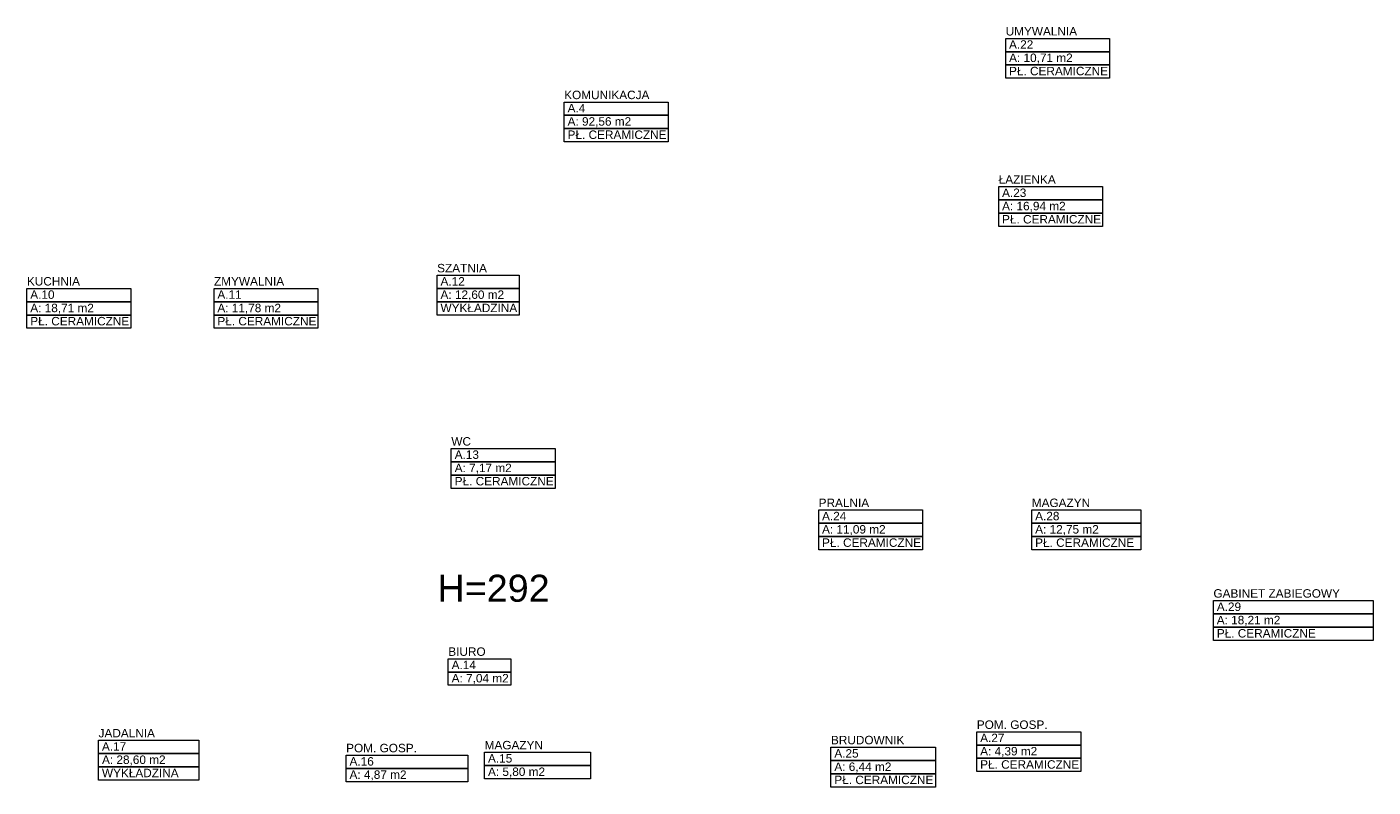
# Model space of a CAD drawing. Header units: millimetres. Extents: x 12683 to 90307, y 30842 to 62253.
# Tile 10 of 152: x 12708 to 14701, y 41980 to 43105. Entities that reach past the tile are written whole.
import ezdxf
from ezdxf.enums import TextEntityAlignment as Align

# ---------------------------------------------------------------- set-up
doc = ezdxf.new("R2010")
doc.units = ezdxf.units.MM
doc.header["$LTSCALE"] = 0.6
doc.layers.add('zzz_podklady_opisy', color=252, linetype='Continuous', lineweight=15)
doc.layers.add('zzzz_mapa', color=252, linetype='Continuous', lineweight=15)
doc.styles.add('GENERATED_STYLE_1', font='ARIAL.TTF')

# ---------------------------------------------------------------- blocks, each defined once
blk = doc.blocks.new('KOMUNIKACJA_A.4_3_2', base_point=(196542, -25096))
at = {"layer": 'zzzz_mapa', "linetype": 'Continuous'}
for p, q in [((195773, -24899), (197310, -24899)), ((195773, -25096), (195773, -24899)), ((197310, -24899), (197310, -25096)), ((197310, -25096), (195773, -25096)), ((195773, -25096), (197310, -25096)), ((195773, -25292), (195773, -25096)), ((197310, -25096), (197310, -25292)), ((197310, -25292), (195773, -25292)), ((195773, -25292), (197310, -25292)), ((195773, -25489), (195773, -25292)), ((197310, -25292), (197310, -25489)), ((197310, -25489), (195773, -25489))]:
    blk.add_line(p, q, dxfattribs=at)
at = {"linetype": 'Continuous', "flags": 1}
for tag in ['ROOM_AREA', 'ROOM_PERIM', 'ROOM_WALLS_SURF', 'ROOM_DOORS_SURF', 'ROOM_WINDS_SURF', 'ROOM_BASELEV', 'ROOM_HEIGHT', 'ROOM_NET_AREA', 'ROOM_REDUCED_AREA', 'ROOM_CALC_AREA', 'ROOM_VOLUME']:
    blk.add_attdef(tag, text='', height=2000, dxfattribs=at).set_placement((196542, -26129), align=Align.BOTTOM_LEFT)
at = {"layer": 'zzzz_mapa', "linetype": 'Continuous', "insert": (195823, -25124), "char_height": 125, "attachment_point": 1, "style": 'GENERATED_STYLE_1'}
blk.add_mtext('{A: 92,56 m2}', dxfattribs=at)
at = {"layer": 'zzzz_mapa', "style": 'GENERATED_STYLE_1'}
for tag, p in [('ROOM_NAME', (195773, -24893)), ('ROOM_NUMBER', (195823, -25090)), ('basec', (195823, -25483))]:
    blk.add_attdef(tag, text='', height=125, dxfattribs=at).set_placement(p, align=Align.BOTTOM_LEFT)
blk = doc.blocks.new('KUCHNIA _A.10_15_2', base_point=(188588, -27854))
at = {"layer": 'zzzz_mapa', "linetype": 'Continuous'}
for p, q in [((187819, -27658), (189357, -27658)), ((187819, -27854), (187819, -27658)), ((189357, -27658), (189357, -27854)), ((189357, -27854), (187819, -27854)), ((187819, -27854), (189357, -27854)), ((187819, -28051), (187819, -27854)), ((189357, -27854), (189357, -28051)), ((189357, -28051), (187819, -28051)), ((187819, -28051), (189357, -28051)), ((187819, -28247), (187819, -28051)), ((189357, -28051), (189357, -28247)), ((189357, -28247), (187819, -28247))]:
    blk.add_line(p, q, dxfattribs=at)
at = {"linetype": 'Continuous', "flags": 1}
for tag in ['ROOM_AREA', 'ROOM_PERIM', 'ROOM_WALLS_SURF', 'ROOM_DOORS_SURF', 'ROOM_WINDS_SURF', 'ROOM_BASELEV', 'ROOM_HEIGHT', 'ROOM_NET_AREA', 'ROOM_REDUCED_AREA', 'ROOM_CALC_AREA', 'ROOM_VOLUME']:
    blk.add_attdef(tag, text='', height=2000, dxfattribs=at).set_placement((188588, -28887), align=Align.BOTTOM_LEFT)
at = {"layer": 'zzzz_mapa', "linetype": 'Continuous', "insert": (187869, -27883), "char_height": 125, "attachment_point": 1, "style": 'GENERATED_STYLE_1'}
blk.add_mtext('{A: 18,71 m2}', dxfattribs=at)
at = {"layer": 'zzzz_mapa', "style": 'GENERATED_STYLE_1'}
for tag, p in [('ROOM_NAME', (187819, -27652)), ('ROOM_NUMBER', (187869, -27848)), ('basec', (187869, -28241))]:
    blk.add_attdef(tag, text='', height=125, dxfattribs=at).set_placement(p, align=Align.BOTTOM_LEFT)
blk = doc.blocks.new('ZMYWALNIA _A.11_16_2', base_point=(191358, -27854))
at = {"layer": 'zzzz_mapa', "linetype": 'Continuous'}
for p, q in [((190589, -27658), (192126, -27658)), ((190589, -27854), (190589, -27658)), ((192126, -27658), (192126, -27854)), ((192126, -27854), (190589, -27854)), ((190589, -27854), (192126, -27854)), ((190589, -28051), (190589, -27854)), ((192126, -27854), (192126, -28051)), ((192126, -28051), (190589, -28051)), ((190589, -28051), (192126, -28051)), ((190589, -28247), (190589, -28051)), ((192126, -28051), (192126, -28247)), ((192126, -28247), (190589, -28247))]:
    blk.add_line(p, q, dxfattribs=at)
at = {"linetype": 'Continuous', "flags": 1}
for tag in ['ROOM_AREA', 'ROOM_PERIM', 'ROOM_WALLS_SURF', 'ROOM_DOORS_SURF', 'ROOM_WINDS_SURF', 'ROOM_BASELEV', 'ROOM_HEIGHT', 'ROOM_NET_AREA', 'ROOM_REDUCED_AREA', 'ROOM_CALC_AREA', 'ROOM_VOLUME']:
    blk.add_attdef(tag, text='', height=2000, dxfattribs=at).set_placement((191358, -28887), align=Align.BOTTOM_LEFT)
at = {"layer": 'zzzz_mapa', "linetype": 'Continuous', "insert": (190639, -27883), "char_height": 125, "attachment_point": 1, "style": 'GENERATED_STYLE_1'}
blk.add_mtext('{A: 11,78 m2}', dxfattribs=at)
at = {"layer": 'zzzz_mapa', "style": 'GENERATED_STYLE_1'}
for tag, p in [('ROOM_NAME', (190589, -27652)), ('ROOM_NUMBER', (190639, -27848)), ('basec', (190639, -28241))]:
    blk.add_attdef(tag, text='', height=125, dxfattribs=at).set_placement(p, align=Align.BOTTOM_LEFT)
blk = doc.blocks.new('SZATNIA _A.12_17_2', base_point=(194499, -27659))
at = {"layer": 'zzzz_mapa', "linetype": 'Continuous'}
for p, q in [((193892, -27462), (195106, -27462)), ((193892, -27659), (193892, -27462)), ((195106, -27462), (195106, -27659)), ((195106, -27659), (193892, -27659)), ((193892, -27659), (195106, -27659)), ((193892, -27855), (193892, -27659)), ((195106, -27659), (195106, -27855)), ((195106, -27855), (193892, -27855)), ((193892, -27855), (195106, -27855)), ((193892, -28052), (193892, -27855)), ((195106, -27855), (195106, -28052)), ((195106, -28052), (193892, -28052))]:
    blk.add_line(p, q, dxfattribs=at)
at = {"linetype": 'Continuous', "flags": 1}
for tag in ['ROOM_AREA', 'ROOM_PERIM', 'ROOM_WALLS_SURF', 'ROOM_DOORS_SURF', 'ROOM_WINDS_SURF', 'ROOM_BASELEV', 'ROOM_HEIGHT', 'ROOM_NET_AREA', 'ROOM_REDUCED_AREA', 'ROOM_CALC_AREA', 'ROOM_VOLUME']:
    blk.add_attdef(tag, text='', height=2000, dxfattribs=at).set_placement((194499, -28692), align=Align.BOTTOM_LEFT)
at = {"layer": 'zzzz_mapa', "linetype": 'Continuous', "insert": (193942, -27687), "char_height": 125, "attachment_point": 1, "style": 'GENERATED_STYLE_1'}
blk.add_mtext('{A: 12,60 m2}', dxfattribs=at)
at = {"layer": 'zzzz_mapa', "style": 'GENERATED_STYLE_1'}
for tag, p in [('ROOM_NAME', (193892, -27456)), ('ROOM_NUMBER', (193942, -27653)), ('basec', (193942, -28046))]:
    blk.add_attdef(tag, text='', height=125, dxfattribs=at).set_placement(p, align=Align.BOTTOM_LEFT)
blk = doc.blocks.new('WC_A.13_18_2', base_point=(194871, -30223))
at = {"layer": 'zzzz_mapa', "linetype": 'Continuous'}
for p, q in [((194102, -30026), (195640, -30026)), ((194102, -30223), (194102, -30026)), ((195640, -30026), (195640, -30223)), ((195640, -30223), (194102, -30223)), ((194102, -30223), (195640, -30223)), ((194102, -30419), (194102, -30223)), ((195640, -30223), (195640, -30419)), ((195640, -30419), (194102, -30419)), ((194102, -30419), (195640, -30419)), ((194102, -30616), (194102, -30419)), ((195640, -30419), (195640, -30616)), ((195640, -30616), (194102, -30616))]:
    blk.add_line(p, q, dxfattribs=at)
at = {"linetype": 'Continuous', "flags": 1}
for tag in ['ROOM_AREA', 'ROOM_PERIM', 'ROOM_WALLS_SURF', 'ROOM_DOORS_SURF', 'ROOM_WINDS_SURF', 'ROOM_BASELEV', 'ROOM_HEIGHT', 'ROOM_NET_AREA', 'ROOM_REDUCED_AREA', 'ROOM_CALC_AREA', 'ROOM_VOLUME']:
    blk.add_attdef(tag, text='', height=2000, dxfattribs=at).set_placement((194871, -31256), align=Align.BOTTOM_LEFT)
at = {"layer": 'zzzz_mapa', "linetype": 'Continuous', "insert": (194152, -30251), "char_height": 125, "attachment_point": 1, "style": 'GENERATED_STYLE_1'}
blk.add_mtext('{A: 7,17 m2}', dxfattribs=at)
at = {"layer": 'zzzz_mapa', "style": 'GENERATED_STYLE_1'}
for tag, p in [('ROOM_NAME', (194102, -30020)), ('ROOM_NUMBER', (194152, -30217)), ('basec', (194152, -30610))]:
    blk.add_attdef(tag, text='', height=125, dxfattribs=at).set_placement(p, align=Align.BOTTOM_LEFT)
blk = doc.blocks.new('BIURO_A.14_19_2', base_point=(194521, -33236))
at = {"layer": 'zzzz_mapa', "linetype": 'Continuous'}
for p, q in [((194057, -33138), (194985, -33138)), ((194057, -33334), (194057, -33138)), ((194985, -33138), (194985, -33334)), ((194985, -33334), (194057, -33334)), ((194057, -33334), (194985, -33334)), ((194057, -33530), (194057, -33334)), ((194985, -33334), (194985, -33530)), ((194985, -33530), (194057, -33530))]:
    blk.add_line(p, q, dxfattribs=at)
at = {"linetype": 'Continuous', "flags": 1}
for tag in ['ROOM_AREA', 'ROOM_PERIM', 'ROOM_WALLS_SURF', 'ROOM_DOORS_SURF', 'ROOM_WINDS_SURF', 'ROOM_BASELEV', 'ROOM_HEIGHT', 'ROOM_NET_AREA', 'ROOM_REDUCED_AREA', 'ROOM_CALC_AREA', 'ROOM_VOLUME']:
    blk.add_attdef(tag, text='', height=2000, dxfattribs=at).set_placement((194521, -34269), align=Align.BOTTOM_LEFT)
at = {"layer": 'zzzz_mapa', "linetype": 'Continuous', "insert": (194107, -33363), "char_height": 125, "attachment_point": 1, "style": 'GENERATED_STYLE_1'}
blk.add_mtext('{A: 7,04 m2}', dxfattribs=at)
at = {"layer": 'zzzz_mapa', "style": 'GENERATED_STYLE_1'}
for tag, p in [('ROOM_NAME', (194057, -33132)), ('ROOM_NUMBER', (194107, -33328))]:
    blk.add_attdef(tag, text='', height=125, dxfattribs=at).set_placement(p, align=Align.BOTTOM_LEFT)
blk = doc.blocks.new('MAGAZYN               _A.15_20_2', base_point=(195378, -34619))
at = {"layer": 'zzzz_mapa', "linetype": 'Continuous'}
for p, q in [((194594, -34521), (196162, -34521)), ((194594, -34718), (194594, -34521)), ((196162, -34521), (196162, -34718)), ((196162, -34718), (194594, -34718)), ((194594, -34718), (196162, -34718)), ((194594, -34914), (194594, -34718)), ((196162, -34718), (196162, -34914)), ((196162, -34914), (194594, -34914))]:
    blk.add_line(p, q, dxfattribs=at)
at = {"linetype": 'Continuous', "flags": 1}
for tag in ['ROOM_AREA', 'ROOM_PERIM', 'ROOM_WALLS_SURF', 'ROOM_DOORS_SURF', 'ROOM_WINDS_SURF', 'ROOM_BASELEV', 'ROOM_HEIGHT', 'ROOM_NET_AREA', 'ROOM_REDUCED_AREA', 'ROOM_CALC_AREA', 'ROOM_VOLUME']:
    blk.add_attdef(tag, text='', height=2000, dxfattribs=at).set_placement((195378, -35652), align=Align.BOTTOM_LEFT)
at = {"layer": 'zzzz_mapa', "linetype": 'Continuous', "insert": (194644, -34746), "char_height": 125, "attachment_point": 1, "style": 'GENERATED_STYLE_1'}
blk.add_mtext('{A: 5,80 m2}', dxfattribs=at)
at = {"layer": 'zzzz_mapa', "style": 'GENERATED_STYLE_1'}
for tag, p in [('ROOM_NAME', (194594, -34515)), ('ROOM_NUMBER', (194644, -34712))]:
    blk.add_attdef(tag, text='', height=125, dxfattribs=at).set_placement(p, align=Align.BOTTOM_LEFT)
blk = doc.blocks.new('POM. GOSP.                _A.16_21_2', base_point=(193444, -34663))
at = {"layer": 'zzzz_mapa', "linetype": 'Continuous'}
for p, q in [((192545, -34565), (194344, -34565)), ((192545, -34761), (192545, -34565)), ((194344, -34565), (194344, -34761)), ((194344, -34761), (192545, -34761)), ((192545, -34761), (194344, -34761)), ((192545, -34957), (192545, -34761)), ((194344, -34761), (194344, -34957)), ((194344, -34957), (192545, -34957))]:
    blk.add_line(p, q, dxfattribs=at)
at = {"linetype": 'Continuous', "flags": 1}
for tag in ['ROOM_AREA', 'ROOM_PERIM', 'ROOM_WALLS_SURF', 'ROOM_DOORS_SURF', 'ROOM_WINDS_SURF', 'ROOM_BASELEV', 'ROOM_HEIGHT', 'ROOM_NET_AREA', 'ROOM_REDUCED_AREA', 'ROOM_CALC_AREA', 'ROOM_VOLUME']:
    blk.add_attdef(tag, text='', height=2000, dxfattribs=at).set_placement((193444, -35696), align=Align.BOTTOM_LEFT)
at = {"layer": 'zzzz_mapa', "linetype": 'Continuous', "insert": (192595, -34790), "char_height": 125, "attachment_point": 1, "style": 'GENERATED_STYLE_1'}
blk.add_mtext('{A: 4,87 m2}', dxfattribs=at)
at = {"layer": 'zzzz_mapa', "style": 'GENERATED_STYLE_1'}
for tag, p in [('ROOM_NAME', (192545, -34559)), ('ROOM_NUMBER', (192595, -34755))]:
    blk.add_attdef(tag, text='', height=125, dxfattribs=at).set_placement(p, align=Align.BOTTOM_LEFT)
blk = doc.blocks.new('JADALNIA              _A.17_22_2', base_point=(189620, -34541))
at = {"layer": 'zzzz_mapa', "linetype": 'Continuous'}
for p, q in [((188880, -34344), (190361, -34344)), ((188880, -34541), (188880, -34344)), ((190361, -34344), (190361, -34541)), ((190361, -34541), (188880, -34541)), ((188880, -34541), (190361, -34541)), ((188880, -34737), (188880, -34541)), ((190361, -34541), (190361, -34737)), ((190361, -34737), (188880, -34737)), ((188880, -34737), (190361, -34737)), ((188880, -34933), (188880, -34737)), ((190361, -34737), (190361, -34933)), ((190361, -34933), (188880, -34933))]:
    blk.add_line(p, q, dxfattribs=at)
at = {"linetype": 'Continuous', "flags": 1}
for tag in ['ROOM_AREA', 'ROOM_PERIM', 'ROOM_WALLS_SURF', 'ROOM_DOORS_SURF', 'ROOM_WINDS_SURF', 'ROOM_BASELEV', 'ROOM_HEIGHT', 'ROOM_NET_AREA', 'ROOM_REDUCED_AREA', 'ROOM_CALC_AREA', 'ROOM_VOLUME']:
    blk.add_attdef(tag, text='', height=2000, dxfattribs=at).set_placement((189620, -35574), align=Align.BOTTOM_LEFT)
at = {"layer": 'zzzz_mapa', "linetype": 'Continuous', "insert": (188930, -34569), "char_height": 125, "attachment_point": 1, "style": 'GENERATED_STYLE_1'}
blk.add_mtext('{A: 28,60 m2}', dxfattribs=at)
at = {"layer": 'zzzz_mapa', "style": 'GENERATED_STYLE_1'}
for tag, p in [('ROOM_NAME', (188880, -34338)), ('ROOM_NUMBER', (188930, -34535)), ('basec', (188930, -34927))]:
    blk.add_attdef(tag, text='', height=125, dxfattribs=at).set_placement(p, align=Align.BOTTOM_LEFT)
blk = doc.blocks.new('UMYWALNIA     _A.22_27_2', base_point=(203076, -24154))
at = {"layer": 'zzzz_mapa', "linetype": 'Continuous'}
for p, q in [((202308, -23957), (203845, -23957)), ((202308, -24154), (202308, -23957)), ((203845, -23957), (203845, -24154)), ((203845, -24154), (202308, -24154)), ((202308, -24154), (203845, -24154)), ((202308, -24350), (202308, -24154)), ((203845, -24154), (203845, -24350)), ((203845, -24350), (202308, -24350)), ((202308, -24350), (203845, -24350)), ((202308, -24547), (202308, -24350)), ((203845, -24350), (203845, -24547)), ((203845, -24547), (202308, -24547))]:
    blk.add_line(p, q, dxfattribs=at)
at = {"linetype": 'Continuous', "flags": 1}
for tag in ['ROOM_AREA', 'ROOM_PERIM', 'ROOM_WALLS_SURF', 'ROOM_DOORS_SURF', 'ROOM_WINDS_SURF', 'ROOM_BASELEV', 'ROOM_HEIGHT', 'ROOM_NET_AREA', 'ROOM_REDUCED_AREA', 'ROOM_CALC_AREA', 'ROOM_VOLUME']:
    blk.add_attdef(tag, text='', height=2000, dxfattribs=at).set_placement((203076, -25187), align=Align.BOTTOM_LEFT)
at = {"layer": 'zzzz_mapa', "linetype": 'Continuous', "insert": (202358, -24182), "char_height": 125, "attachment_point": 1, "style": 'GENERATED_STYLE_1'}
blk.add_mtext('{A: 10,71 m2}', dxfattribs=at)
at = {"layer": 'zzzz_mapa', "style": 'GENERATED_STYLE_1'}
for tag, p in [('ROOM_NAME', (202308, -23951)), ('ROOM_NUMBER', (202358, -24148)), ('basec', (202358, -24541))]:
    blk.add_attdef(tag, text='', height=125, dxfattribs=at).set_placement(p, align=Align.BOTTOM_LEFT)
blk = doc.blocks.new('ŁAZIENKA   _A.23_28_2', base_point=(202973, -26347))
at = {"layer": 'zzzz_mapa', "linetype": 'Continuous'}
for p, q in [((202204, -26151), (203742, -26151)), ((202204, -26347), (202204, -26151)), ((203742, -26151), (203742, -26347)), ((203742, -26347), (202204, -26347)), ((202204, -26347), (203742, -26347)), ((202204, -26543), (202204, -26347)), ((203742, -26347), (203742, -26543)), ((203742, -26543), (202204, -26543)), ((202204, -26543), (203742, -26543)), ((202204, -26740), (202204, -26543)), ((203742, -26543), (203742, -26740)), ((203742, -26740), (202204, -26740))]:
    blk.add_line(p, q, dxfattribs=at)
at = {"linetype": 'Continuous', "flags": 1}
for tag in ['ROOM_AREA', 'ROOM_PERIM', 'ROOM_WALLS_SURF', 'ROOM_DOORS_SURF', 'ROOM_WINDS_SURF', 'ROOM_BASELEV', 'ROOM_HEIGHT', 'ROOM_NET_AREA', 'ROOM_REDUCED_AREA', 'ROOM_CALC_AREA', 'ROOM_VOLUME']:
    blk.add_attdef(tag, text='', height=2000, dxfattribs=at).set_placement((202973, -27380), align=Align.BOTTOM_LEFT)
at = {"layer": 'zzzz_mapa', "linetype": 'Continuous', "insert": (202254, -26376), "char_height": 125, "attachment_point": 1, "style": 'GENERATED_STYLE_1'}
blk.add_mtext('{A: 16,94 m2}', dxfattribs=at)
at = {"layer": 'zzzz_mapa', "style": 'GENERATED_STYLE_1'}
for tag, p in [('ROOM_NAME', (202204, -26145)), ('ROOM_NUMBER', (202254, -26341)), ('basec', (202254, -26734))]:
    blk.add_attdef(tag, text='', height=125, dxfattribs=at).set_placement(p, align=Align.BOTTOM_LEFT)
blk = doc.blocks.new('PRALNIA _A.24_29_2', base_point=(200309, -31132))
at = {"layer": 'zzzz_mapa', "linetype": 'Continuous'}
for p, q in [((199540, -30935), (201078, -30935)), ((199540, -31132), (199540, -30935)), ((201078, -30935), (201078, -31132)), ((201078, -31132), (199540, -31132)), ((199540, -31132), (201078, -31132)), ((199540, -31328), (199540, -31132)), ((201078, -31132), (201078, -31328)), ((201078, -31328), (199540, -31328)), ((199540, -31328), (201078, -31328)), ((199540, -31525), (199540, -31328)), ((201078, -31328), (201078, -31525)), ((201078, -31525), (199540, -31525))]:
    blk.add_line(p, q, dxfattribs=at)
at = {"linetype": 'Continuous', "flags": 1}
for tag in ['ROOM_AREA', 'ROOM_PERIM', 'ROOM_WALLS_SURF', 'ROOM_DOORS_SURF', 'ROOM_WINDS_SURF', 'ROOM_BASELEV', 'ROOM_HEIGHT', 'ROOM_NET_AREA', 'ROOM_REDUCED_AREA', 'ROOM_CALC_AREA', 'ROOM_VOLUME']:
    blk.add_attdef(tag, text='', height=2000, dxfattribs=at).set_placement((200309, -32165), align=Align.BOTTOM_LEFT)
at = {"layer": 'zzzz_mapa', "linetype": 'Continuous', "insert": (199590, -31160), "char_height": 125, "attachment_point": 1, "style": 'GENERATED_STYLE_1'}
blk.add_mtext('{A: 11,09 m2}', dxfattribs=at)
at = {"layer": 'zzzz_mapa', "style": 'GENERATED_STYLE_1'}
for tag, p in [('ROOM_NAME', (199540, -30929)), ('ROOM_NUMBER', (199590, -31126)), ('basec', (199590, -31519))]:
    blk.add_attdef(tag, text='', height=125, dxfattribs=at).set_placement(p, align=Align.BOTTOM_LEFT)
blk = doc.blocks.new('BRUDOWNIK          _A.25_30_2', base_point=(200495, -34643))
at = {"layer": 'zzzz_mapa', "linetype": 'Continuous'}
for p, q in [((199722, -34447), (201268, -34447)), ((199722, -34643), (199722, -34447)), ((201268, -34447), (201268, -34643)), ((201268, -34643), (199722, -34643)), ((199722, -34643), (201268, -34643)), ((199722, -34839), (199722, -34643)), ((201268, -34643), (201268, -34839)), ((201268, -34839), (199722, -34839)), ((199722, -34839), (201268, -34839)), ((199722, -35036), (199722, -34839)), ((201268, -34839), (201268, -35036)), ((201268, -35036), (199722, -35036))]:
    blk.add_line(p, q, dxfattribs=at)
at = {"linetype": 'Continuous', "flags": 1}
for tag in ['ROOM_AREA', 'ROOM_PERIM', 'ROOM_WALLS_SURF', 'ROOM_DOORS_SURF', 'ROOM_WINDS_SURF', 'ROOM_BASELEV', 'ROOM_HEIGHT', 'ROOM_NET_AREA', 'ROOM_REDUCED_AREA', 'ROOM_CALC_AREA', 'ROOM_VOLUME']:
    blk.add_attdef(tag, text='', height=2000, dxfattribs=at).set_placement((200495, -35676), align=Align.BOTTOM_LEFT)
at = {"layer": 'zzzz_mapa', "linetype": 'Continuous', "insert": (199772, -34672), "char_height": 125, "attachment_point": 1, "style": 'GENERATED_STYLE_1'}
blk.add_mtext('{A: 6,44 m2}', dxfattribs=at)
at = {"layer": 'zzzz_mapa', "style": 'GENERATED_STYLE_1'}
for tag, p in [('ROOM_NAME', (199722, -34441)), ('ROOM_NUMBER', (199772, -34637)), ('basec', (199772, -35030))]:
    blk.add_attdef(tag, text='', height=125, dxfattribs=at).set_placement(p, align=Align.BOTTOM_LEFT)
blk = doc.blocks.new('POM. GOSP.        _A.27_32_2', base_point=(202649, -34415))
at = {"layer": 'zzzz_mapa', "linetype": 'Continuous'}
for p, q in [((201880, -34218), (203418, -34218)), ((201880, -34415), (201880, -34218)), ((203418, -34218), (203418, -34415)), ((203418, -34415), (201880, -34415)), ((201880, -34415), (203418, -34415)), ((201880, -34611), (201880, -34415)), ((203418, -34415), (203418, -34611)), ((203418, -34611), (201880, -34611)), ((201880, -34611), (203418, -34611)), ((201880, -34808), (201880, -34611)), ((203418, -34611), (203418, -34808)), ((203418, -34808), (201880, -34808))]:
    blk.add_line(p, q, dxfattribs=at)
at = {"linetype": 'Continuous', "flags": 1}
for tag in ['ROOM_AREA', 'ROOM_PERIM', 'ROOM_WALLS_SURF', 'ROOM_DOORS_SURF', 'ROOM_WINDS_SURF', 'ROOM_BASELEV', 'ROOM_HEIGHT', 'ROOM_NET_AREA', 'ROOM_REDUCED_AREA', 'ROOM_CALC_AREA', 'ROOM_VOLUME']:
    blk.add_attdef(tag, text='', height=2000, dxfattribs=at).set_placement((202649, -35448), align=Align.BOTTOM_LEFT)
at = {"layer": 'zzzz_mapa', "linetype": 'Continuous', "insert": (201930, -34443), "char_height": 125, "attachment_point": 1, "style": 'GENERATED_STYLE_1'}
blk.add_mtext('{A: 4,39 m2}', dxfattribs=at)
at = {"layer": 'zzzz_mapa', "style": 'GENERATED_STYLE_1'}
for tag, p in [('ROOM_NAME', (201880, -34212)), ('ROOM_NUMBER', (201930, -34409)), ('basec', (201930, -34802))]:
    blk.add_attdef(tag, text='', height=125, dxfattribs=at).set_placement(p, align=Align.BOTTOM_LEFT)
blk = doc.blocks.new('MAGAZYN                _A.28_33_2', base_point=(203503, -31132))
at = {"layer": 'zzzz_mapa', "linetype": 'Continuous'}
for p, q in [((202695, -30935), (204311, -30935)), ((202695, -31132), (202695, -30935)), ((204311, -30935), (204311, -31132)), ((204311, -31132), (202695, -31132)), ((202695, -31132), (204311, -31132)), ((202695, -31328), (202695, -31132)), ((204311, -31132), (204311, -31328)), ((204311, -31328), (202695, -31328)), ((202695, -31328), (204311, -31328)), ((202695, -31525), (202695, -31328)), ((204311, -31328), (204311, -31525)), ((204311, -31525), (202695, -31525))]:
    blk.add_line(p, q, dxfattribs=at)
at = {"linetype": 'Continuous', "flags": 1}
for tag in ['ROOM_AREA', 'ROOM_PERIM', 'ROOM_WALLS_SURF', 'ROOM_DOORS_SURF', 'ROOM_WINDS_SURF', 'ROOM_BASELEV', 'ROOM_HEIGHT', 'ROOM_NET_AREA', 'ROOM_REDUCED_AREA', 'ROOM_CALC_AREA', 'ROOM_VOLUME']:
    blk.add_attdef(tag, text='', height=2000, dxfattribs=at).set_placement((203503, -32165), align=Align.BOTTOM_LEFT)
at = {"layer": 'zzzz_mapa', "linetype": 'Continuous', "insert": (202745, -31160), "char_height": 125, "attachment_point": 1, "style": 'GENERATED_STYLE_1'}
blk.add_mtext('{A: 12,75 m2}', dxfattribs=at)
at = {"layer": 'zzzz_mapa', "style": 'GENERATED_STYLE_1'}
for tag, p in [('ROOM_NAME', (202695, -30929)), ('ROOM_NUMBER', (202745, -31126)), ('basec', (202745, -31519))]:
    blk.add_attdef(tag, text='', height=125, dxfattribs=at).set_placement(p, align=Align.BOTTOM_LEFT)
blk = doc.blocks.new('GABINET ZABIEGOWY           _A.29_34_2', base_point=(206565, -32473))
at = {"layer": 'zzzz_mapa', "linetype": 'Continuous'}
for p, q in [((205383, -32277), (207747, -32277)), ((205383, -32473), (205383, -32277)), ((207747, -32277), (207747, -32473)), ((207747, -32473), (205383, -32473)), ((205383, -32473), (207747, -32473)), ((205383, -32670), (205383, -32473)), ((207747, -32473), (207747, -32670)), ((207747, -32670), (205383, -32670)), ((205383, -32670), (207747, -32670)), ((205383, -32866), (205383, -32670)), ((207747, -32670), (207747, -32866)), ((207747, -32866), (205383, -32866))]:
    blk.add_line(p, q, dxfattribs=at)
at = {"linetype": 'Continuous', "flags": 1}
for tag in ['ROOM_AREA', 'ROOM_PERIM', 'ROOM_WALLS_SURF', 'ROOM_DOORS_SURF', 'ROOM_WINDS_SURF', 'ROOM_BASELEV', 'ROOM_HEIGHT', 'ROOM_NET_AREA', 'ROOM_REDUCED_AREA', 'ROOM_CALC_AREA', 'ROOM_VOLUME']:
    blk.add_attdef(tag, text='', height=2000, dxfattribs=at).set_placement((206565, -33506), align=Align.BOTTOM_LEFT)
at = {"layer": 'zzzz_mapa', "linetype": 'Continuous', "insert": (205433, -32502), "char_height": 125, "attachment_point": 1, "style": 'GENERATED_STYLE_1'}
blk.add_mtext('{A: 18,21 m2}', dxfattribs=at)
at = {"layer": 'zzzz_mapa', "style": 'GENERATED_STYLE_1'}
for tag, p in [('ROOM_NAME', (205383, -32271)), ('ROOM_NUMBER', (205433, -32467)), ('basec', (205433, -32860))]:
    blk.add_attdef(tag, text='', height=125, dxfattribs=at).set_placement(p, align=Align.BOTTOM_LEFT)

msp = doc.modelspace()

# ---------------------------------------------------------------- block references
at = {"layer": 'zzz_podklady_opisy'}
ref = msp.add_blockref('UMYWALNIA     _A.22_27_2', (14233.6, 43067.9), dxfattribs=dict(at, xscale=0.1, yscale=0.1, zscale=0.1))
ref.add_attrib('ROOM_NAME', 'UMYWALNIA', dxfattribs={"layer": 'zzzz_mapa', "color": 5, "linetype": 'Continuous', "height": 12.5, "style": 'GENERATED_STYLE_1'}).set_placement((14156.7, 43088.1), align=Align.BOTTOM_LEFT)
ref.add_attrib('ROOM_NUMBER', 'A.22', dxfattribs={"layer": 'zzzz_mapa', "color": 5, "linetype": 'Continuous', "height": 12.5, "style": 'GENERATED_STYLE_1'}).set_placement((14161.7, 43068.5), align=Align.BOTTOM_LEFT)
ref.add_attrib('basec', 'PŁ. CERAMICZNE', dxfattribs={"layer": 'zzzz_mapa', "color": 5, "linetype": 'Continuous', "height": 12.5, "style": 'GENERATED_STYLE_1'}).set_placement((14161.7, 43029.2), align=Align.BOTTOM_LEFT)
ref = msp.add_blockref('KOMUNIKACJA_A.4_3_2', (13580.1, 42973.7), dxfattribs=dict(at, xscale=0.1, yscale=0.1, zscale=0.1))
ref.add_attrib('ROOM_NAME', 'KOMUNIKACJA', dxfattribs={"layer": 'zzzz_mapa', "color": 5, "linetype": 'Continuous', "height": 12.5, "style": 'GENERATED_STYLE_1'}).set_placement((13503.2, 42993.9), align=Align.BOTTOM_LEFT)
ref.add_attrib('ROOM_NUMBER', 'A.4', dxfattribs={"layer": 'zzzz_mapa', "color": 5, "linetype": 'Continuous', "height": 12.5, "style": 'GENERATED_STYLE_1'}).set_placement((13508.2, 42974.3), align=Align.BOTTOM_LEFT)
ref.add_attrib('basec', 'PŁ. CERAMICZNE', dxfattribs={"layer": 'zzzz_mapa', "color": 5, "linetype": 'Continuous', "height": 12.5, "style": 'GENERATED_STYLE_1'}).set_placement((13508.2, 42935), align=Align.BOTTOM_LEFT)
ref = msp.add_blockref('ŁAZIENKA   _A.23_28_2', (14223.3, 42848.6), dxfattribs=dict(at, xscale=0.1, yscale=0.1, zscale=0.1))
ref.add_attrib('ROOM_NAME', 'ŁAZIENKA', dxfattribs={"layer": 'zzzz_mapa', "color": 5, "linetype": 'Continuous', "height": 12.5, "style": 'GENERATED_STYLE_1'}).set_placement((14146.4, 42868.8), align=Align.BOTTOM_LEFT)
ref.add_attrib('ROOM_NUMBER', 'A.23', dxfattribs={"layer": 'zzzz_mapa', "color": 5, "linetype": 'Continuous', "height": 12.5, "style": 'GENERATED_STYLE_1'}).set_placement((14151.4, 42849.1), align=Align.BOTTOM_LEFT)
ref.add_attrib('basec', 'PŁ. CERAMICZNE', dxfattribs={"layer": 'zzzz_mapa', "color": 5, "linetype": 'Continuous', "height": 12.5, "style": 'GENERATED_STYLE_1'}).set_placement((14151.4, 42809.9), align=Align.BOTTOM_LEFT)
ref = msp.add_blockref('SZATNIA _A.12_17_2', (13375.8, 42717.4), dxfattribs=dict(at, xscale=0.1, yscale=0.1, zscale=0.1))
ref.add_attrib('ROOM_NAME', 'SZATNIA', dxfattribs={"layer": 'zzzz_mapa', "color": 5, "linetype": 'Continuous', "height": 12.5, "style": 'GENERATED_STYLE_1'}).set_placement((13315.1, 42737.6), align=Align.BOTTOM_LEFT)
ref.add_attrib('ROOM_NUMBER', 'A.12', dxfattribs={"layer": 'zzzz_mapa', "color": 5, "linetype": 'Continuous', "height": 12.5, "style": 'GENERATED_STYLE_1'}).set_placement((13320.1, 42718), align=Align.BOTTOM_LEFT)
ref.add_attrib('basec', 'WYKŁADZINA', dxfattribs={"layer": 'zzzz_mapa', "color": 5, "linetype": 'Continuous', "height": 12.5, "style": 'GENERATED_STYLE_1'}).set_placement((13320.1, 42678.7), align=Align.BOTTOM_LEFT)
ref = msp.add_blockref('KUCHNIA _A.10_15_2', (12784.7, 42697.8), dxfattribs=dict(at, xscale=0.1, yscale=0.1, zscale=0.1))
ref.add_attrib('ROOM_NAME', 'KUCHNIA', dxfattribs={"layer": 'zzzz_mapa', "color": 5, "linetype": 'Continuous', "height": 12.5, "style": 'GENERATED_STYLE_1'}).set_placement((12707.8, 42718.1), align=Align.BOTTOM_LEFT)
ref.add_attrib('ROOM_NUMBER', 'A.10', dxfattribs={"layer": 'zzzz_mapa', "color": 5, "linetype": 'Continuous', "height": 12.5, "style": 'GENERATED_STYLE_1'}).set_placement((12712.8, 42698.4), align=Align.BOTTOM_LEFT)
ref.add_attrib('basec', 'PŁ. CERAMICZNE', dxfattribs={"layer": 'zzzz_mapa', "color": 5, "linetype": 'Continuous', "height": 12.5, "style": 'GENERATED_STYLE_1'}).set_placement((12712.8, 42659.1), align=Align.BOTTOM_LEFT)
ref = msp.add_blockref('ZMYWALNIA _A.11_16_2', (13061.7, 42697.8), dxfattribs=dict(at, xscale=0.1, yscale=0.1, zscale=0.1))
ref.add_attrib('ROOM_NAME', 'ZMYWALNIA', dxfattribs={"layer": 'zzzz_mapa', "color": 5, "linetype": 'Continuous', "height": 12.5, "style": 'GENERATED_STYLE_1'}).set_placement((12984.8, 42718.1), align=Align.BOTTOM_LEFT)
ref.add_attrib('ROOM_NUMBER', 'A.11', dxfattribs={"layer": 'zzzz_mapa', "color": 5, "linetype": 'Continuous', "height": 12.5, "style": 'GENERATED_STYLE_1'}).set_placement((12989.8, 42698.4), align=Align.BOTTOM_LEFT)
ref.add_attrib('basec', 'PŁ. CERAMICZNE', dxfattribs={"layer": 'zzzz_mapa', "color": 5, "linetype": 'Continuous', "height": 12.5, "style": 'GENERATED_STYLE_1'}).set_placement((12989.8, 42659.1), align=Align.BOTTOM_LEFT)
ref = msp.add_blockref('WC_A.13_18_2', (13413, 42461), dxfattribs=dict(at, xscale=0.1, yscale=0.1, zscale=0.1))
ref.add_attrib('ROOM_NAME', 'WC', dxfattribs={"layer": 'zzzz_mapa', "color": 5, "linetype": 'Continuous', "height": 12.5, "style": 'GENERATED_STYLE_1'}).set_placement((13336.1, 42481.2), align=Align.BOTTOM_LEFT)
ref.add_attrib('ROOM_NUMBER', 'A.13', dxfattribs={"layer": 'zzzz_mapa', "color": 5, "linetype": 'Continuous', "height": 12.5, "style": 'GENERATED_STYLE_1'}).set_placement((13341.1, 42461.6), align=Align.BOTTOM_LEFT)
ref.add_attrib('basec', 'PŁ. CERAMICZNE', dxfattribs={"layer": 'zzzz_mapa', "color": 5, "linetype": 'Continuous', "height": 12.5, "style": 'GENERATED_STYLE_1'}).set_placement((13341.1, 42422.3), align=Align.BOTTOM_LEFT)
ref = msp.add_blockref('PRALNIA _A.24_29_2', (13956.8, 42370.1), dxfattribs=dict(at, xscale=0.1, yscale=0.1, zscale=0.1))
ref.add_attrib('ROOM_NAME', 'PRALNIA', dxfattribs={"layer": 'zzzz_mapa', "color": 5, "linetype": 'Continuous', "height": 12.5, "style": 'GENERATED_STYLE_1'}).set_placement((13879.9, 42390.3), align=Align.BOTTOM_LEFT)
ref.add_attrib('ROOM_NUMBER', 'A.24', dxfattribs={"layer": 'zzzz_mapa', "color": 5, "linetype": 'Continuous', "height": 12.5, "style": 'GENERATED_STYLE_1'}).set_placement((13884.9, 42370.7), align=Align.BOTTOM_LEFT)
ref.add_attrib('basec', 'PŁ. CERAMICZNE', dxfattribs={"layer": 'zzzz_mapa', "color": 5, "linetype": 'Continuous', "height": 12.5, "style": 'GENERATED_STYLE_1'}).set_placement((13884.9, 42331.4), align=Align.BOTTOM_LEFT)
ref = msp.add_blockref('MAGAZYN                _A.28_33_2', (14276.2, 42370.1), dxfattribs=dict(at, xscale=0.1, yscale=0.1, zscale=0.1))
ref.add_attrib('ROOM_NAME', 'MAGAZYN', dxfattribs={"layer": 'zzzz_mapa', "color": 5, "linetype": 'Continuous', "height": 12.5, "style": 'GENERATED_STYLE_1'}).set_placement((14195.4, 42390.3), align=Align.BOTTOM_LEFT)
ref.add_attrib('ROOM_NUMBER', 'A.28', dxfattribs={"layer": 'zzzz_mapa', "color": 5, "linetype": 'Continuous', "height": 12.5, "style": 'GENERATED_STYLE_1'}).set_placement((14200.4, 42370.7), align=Align.BOTTOM_LEFT)
ref.add_attrib('basec', 'PŁ. CERAMICZNE', dxfattribs={"layer": 'zzzz_mapa', "color": 5, "linetype": 'Continuous', "height": 12.5, "style": 'GENERATED_STYLE_1'}).set_placement((14200.4, 42331.4), align=Align.BOTTOM_LEFT)
ref = msp.add_blockref('GABINET ZABIEGOWY           _A.29_34_2', (14582.4, 42235.9), dxfattribs=dict(at, xscale=0.1, yscale=0.1, zscale=0.1))
ref.add_attrib('ROOM_NAME', 'GABINET ZABIEGOWY', dxfattribs={"layer": 'zzzz_mapa', "color": 5, "linetype": 'Continuous', "height": 12.5, "style": 'GENERATED_STYLE_1'}).set_placement((14464.3, 42256.2), align=Align.BOTTOM_LEFT)
ref.add_attrib('ROOM_NUMBER', 'A.29', dxfattribs={"layer": 'zzzz_mapa', "color": 5, "linetype": 'Continuous', "height": 12.5, "style": 'GENERATED_STYLE_1'}).set_placement((14469.3, 42236.5), align=Align.BOTTOM_LEFT)
ref.add_attrib('basec', 'PŁ. CERAMICZNE', dxfattribs={"layer": 'zzzz_mapa', "color": 5, "linetype": 'Continuous', "height": 12.5, "style": 'GENERATED_STYLE_1'}).set_placement((14469.3, 42197.2), align=Align.BOTTOM_LEFT)
ref = msp.add_blockref('BIURO_A.14_19_2', (13378, 42159.7), dxfattribs=dict(at, xscale=0.1, yscale=0.1, zscale=0.1))
ref.add_attrib('ROOM_NAME', 'BIURO', dxfattribs={"layer": 'zzzz_mapa', "color": 5, "linetype": 'Continuous', "height": 12.5, "style": 'GENERATED_STYLE_1'}).set_placement((13331.6, 42170.1), align=Align.BOTTOM_LEFT)
ref.add_attrib('ROOM_NUMBER', 'A.14', dxfattribs={"layer": 'zzzz_mapa', "color": 5, "linetype": 'Continuous', "height": 12.5, "style": 'GENERATED_STYLE_1'}).set_placement((13336.6, 42150.4), align=Align.BOTTOM_LEFT)
ref = msp.add_blockref('POM. GOSP.        _A.27_32_2', (14190.9, 42041.8), dxfattribs=dict(at, xscale=0.1, yscale=0.1, zscale=0.1))
ref.add_attrib('ROOM_NAME', 'POM. GOSP.', dxfattribs={"layer": 'zzzz_mapa', "color": 5, "linetype": 'Continuous', "height": 12.5, "style": 'GENERATED_STYLE_1'}).set_placement((14114, 42062), align=Align.BOTTOM_LEFT)
ref.add_attrib('ROOM_NUMBER', 'A.27', dxfattribs={"layer": 'zzzz_mapa', "color": 5, "linetype": 'Continuous', "height": 12.5, "style": 'GENERATED_STYLE_1'}).set_placement((14119, 42042.4), align=Align.BOTTOM_LEFT)
ref.add_attrib('basec', 'PŁ. CERAMICZNE', dxfattribs={"layer": 'zzzz_mapa', "color": 5, "linetype": 'Continuous', "height": 12.5, "style": 'GENERATED_STYLE_1'}).set_placement((14119, 42003.1), align=Align.BOTTOM_LEFT)
ref = msp.add_blockref('JADALNIA              _A.17_22_2', (12888, 42029.2), dxfattribs=dict(at, xscale=0.1, yscale=0.1, zscale=0.1))
ref.add_attrib('ROOM_NAME', 'JADALNIA', dxfattribs={"layer": 'zzzz_mapa', "color": 5, "linetype": 'Continuous', "height": 12.5, "style": 'GENERATED_STYLE_1'}).set_placement((12813.9, 42049.4), align=Align.BOTTOM_LEFT)
ref.add_attrib('ROOM_NUMBER', 'A.17', dxfattribs={"layer": 'zzzz_mapa', "color": 5, "linetype": 'Continuous', "height": 12.5, "style": 'GENERATED_STYLE_1'}).set_placement((12818.9, 42029.8), align=Align.BOTTOM_LEFT)
ref.add_attrib('basec', 'WYKŁADZINA', dxfattribs={"layer": 'zzzz_mapa', "color": 5, "linetype": 'Continuous', "height": 12.5, "style": 'GENERATED_STYLE_1'}).set_placement((12818.9, 41990.5), align=Align.BOTTOM_LEFT)
ref = msp.add_blockref('MAGAZYN               _A.15_20_2', (13463.8, 42021.3), dxfattribs=dict(at, xscale=0.1, yscale=0.1, zscale=0.1))
ref.add_attrib('ROOM_NAME', 'MAGAZYN', dxfattribs={"layer": 'zzzz_mapa', "color": 5, "linetype": 'Continuous', "height": 12.5, "style": 'GENERATED_STYLE_1'}).set_placement((13385.4, 42031.7), align=Align.BOTTOM_LEFT)
ref.add_attrib('ROOM_NUMBER', 'A.15', dxfattribs={"layer": 'zzzz_mapa', "color": 5, "linetype": 'Continuous', "height": 12.5, "style": 'GENERATED_STYLE_1'}).set_placement((13390.4, 42012.1), align=Align.BOTTOM_LEFT)
ref = msp.add_blockref('BRUDOWNIK          _A.25_30_2', (13975.4, 42018.9), dxfattribs=dict(at, xscale=0.1, yscale=0.1, zscale=0.1))
ref.add_attrib('ROOM_NAME', 'BRUDOWNIK', dxfattribs={"layer": 'zzzz_mapa', "color": 5, "linetype": 'Continuous', "height": 12.5, "style": 'GENERATED_STYLE_1'}).set_placement((13898.1, 42039.2), align=Align.BOTTOM_LEFT)
ref.add_attrib('ROOM_NUMBER', 'A.25', dxfattribs={"layer": 'zzzz_mapa', "color": 5, "linetype": 'Continuous', "height": 12.5, "style": 'GENERATED_STYLE_1'}).set_placement((13903.1, 42019.5), align=Align.BOTTOM_LEFT)
ref.add_attrib('basec', 'PŁ. CERAMICZNE', dxfattribs={"layer": 'zzzz_mapa', "color": 5, "linetype": 'Continuous', "height": 12.5, "style": 'GENERATED_STYLE_1'}).set_placement((13903.1, 41980.3), align=Align.BOTTOM_LEFT)
ref = msp.add_blockref('POM. GOSP.                _A.16_21_2', (13270.3, 42017), dxfattribs=dict(at, xscale=0.1, yscale=0.1, zscale=0.1))
ref.add_attrib('ROOM_NAME', 'POM. GOSP.', dxfattribs={"layer": 'zzzz_mapa', "color": 5, "linetype": 'Continuous', "height": 12.5, "style": 'GENERATED_STYLE_1'}).set_placement((13180.4, 42027.4), align=Align.BOTTOM_LEFT)
ref.add_attrib('ROOM_NUMBER', 'A.16', dxfattribs={"layer": 'zzzz_mapa', "color": 5, "linetype": 'Continuous', "height": 12.5, "style": 'GENERATED_STYLE_1'}).set_placement((13185.4, 42007.7), align=Align.BOTTOM_LEFT)

# ---------------------------------------------------------------- texts
at = {"layer": 'zzz_podklady_opisy', "insert": (13398.6, 42273.6), "char_height": 40, "attachment_point": 5, "style": 'GENERATED_STYLE_1'}
msp.add_mtext('{H=292}', dxfattribs=at)

doc.saveas('drawing.dxf')
